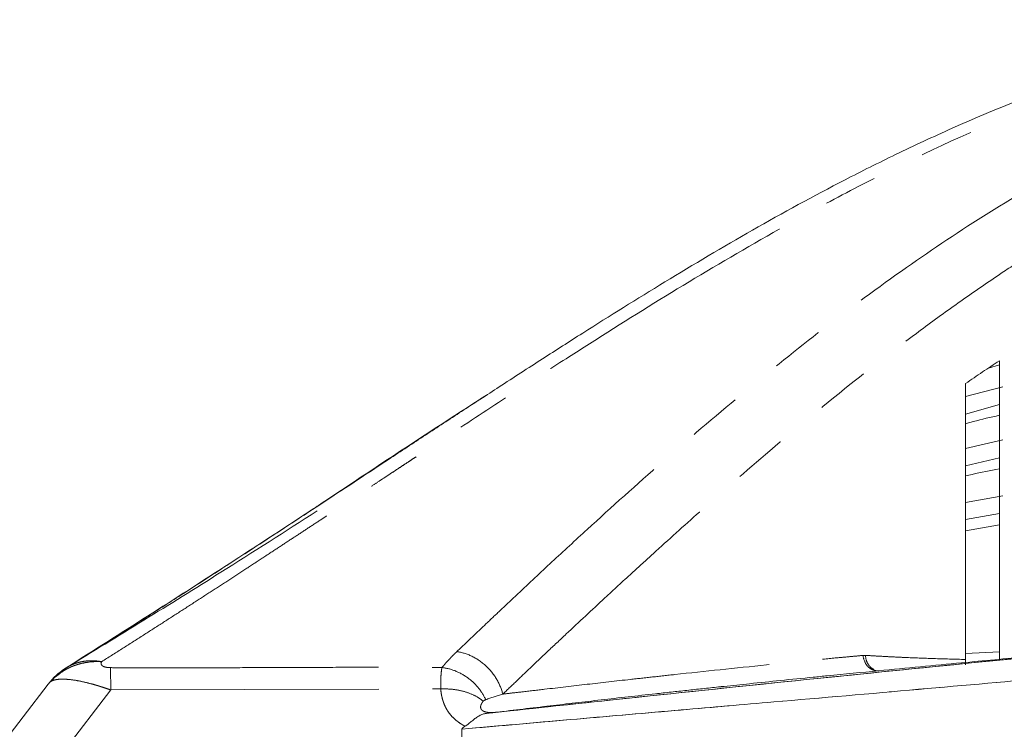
# Model space of a CAD drawing. Header units: millimetres. Extents: x 19 to 844, y 7 to 552.
# Tile 4 of 175: x 60 to 83, y 116 to 133. Entities that reach past the tile are written whole.
import ezdxf

# ---------------------------------------------------------------- set-up
doc = ezdxf.new("R2010")
doc.units = ezdxf.units.MM
doc.linetypes.add('PHANTOM', pattern=[12.7, 6.35, -1.27, 1.27, -1.27, 1.27, -1.27])

msp = doc.modelspace()

# ---------------------------------------------------------------- linework, layer by layer
at = {"color": 7, "linetype": 'Continuous', "lineweight": 15}
for p, q in [((83.048, 124.769), (82.791, 124.696)), ((83.128, 124.254), (82.248, 124.018)), ((82.248, 123.603), (83.048, 123.829)), ((83.128, 122.993), (82.248, 122.794)), ((82.248, 122.38), (83.048, 122.569)), ((67.284, 121.679), (66.888, 121.419)), ((67.195, 121.62), (66.994, 121.488)), ((83.128, 121.67), (82.248, 121.511)), ((82.248, 121.11), (83.048, 121.247)), ((83.048, 120.98), (82.248, 120.841)), ((61.263, 117.793), (61.061, 117.667)), ((83.048, 117.978), (82.248, 117.933)), ((60.737, 117.411), (60.943, 117.593)), ((60.942, 117.593), (60.942, 117.593)), ((60.572, 117.265), (60.643, 117.328)), ((60.853, 117.518), (60.63, 117.337)), ((60.832, 117.516), (60.802, 117.494)), ((60.52, 117.209), (58.68, 114.811)), ((60.521, 117.21), (60.52, 117.209)), ((70.326, 114.811), (70.32, 116.144))]:
    msp.add_line(p, q, dxfattribs=at)
at = {"color": 8, "linetype": 'PHANTOM', "lineweight": 0}
for p, q in [((60.942, 117.593), (60.943, 117.593)), ((60.267, 114.811), (62.001, 117.071)), ((62.001, 117.071), (69.816, 117.096))]:
    msp.add_line(p, q, dxfattribs=at)
at = {"color": 7, "linetype": 'Continuous', "lineweight": 15}
msp.add_arc((61.79, 116.236), 1.6, 121.9884, 142.4735, dxfattribs=at)
for points, knots in [([(60.943, 117.593), (61.08, 117.679), (61.341, 117.842), (61.95, 118.225), (62.722, 118.715), (63.623, 119.292), (64.297, 119.726), (64.801, 120.053), (65.363, 120.419), (66.112, 120.907), (67.006, 121.494), (67.825, 122.033), (68.49, 122.471), (69.019, 122.819), (69.594, 123.198), (70.318, 123.673), (71.242, 124.277), (72.196, 124.895), (73.496, 125.727), (75.133, 126.75), (77.196, 127.974), (79.029, 128.977), (80.62, 129.774), (82.521, 130.658), (84.414, 131.415), (86.241, 132.021), (87.604, 132.434), (89.013, 132.801), (90.446, 133.114), (91.487, 133.316), (92.503, 133.49), (93.54, 133.644), (94.617, 133.783), (95.761, 133.906), (96.935, 134.008), (98.121, 134.088), (99.096, 134.137), (99.873, 134.166), (100.442, 134.184), (101.005, 134.196), (101.554, 134.205), (102.101, 134.211), (102.464, 134.211), (102.648, 134.211)], [0, 0, 0, 0, 0.013363, 0.025483, 0.059403, 0.088116, 0.112332, 0.124151, 0.136111, 0.165436, 0.194236, 0.219705, 0.241304, 0.254814, 0.267806, 0.293323, 0.319711, 0.349745, 0.377, 0.431706, 0.48815, 0.545089, 0.57512, 0.607712, 0.683944, 0.705918, 0.726946, 0.770633, 0.792052, 0.811439, 0.830502, 0.848906, 0.867878, 0.887617, 0.908295, 0.927592, 0.946779, 0.955965, 0.965137, 0.97406, 0.982825, 0.991263, 1, 1, 1, 1]), ([(82.248, 124.331), (82.381, 124.422), (82.645, 124.602), (82.915, 124.781), (83.048, 124.869)], [0, 0, 0, 0, 0.503008, 1, 1, 1, 1]), ([(83.048, 124.869), (83.048, 123.686), (83.048, 121.323), (83.048, 118.96), (83.048, 117.781)], [0, 0, 0, 0, 0.500872, 1, 1, 1, 1]), ([(82.248, 117.794), (82.248, 118.882), (82.248, 121.061), (82.248, 123.239), (82.248, 124.33)], [0, 0, 0, 0, 0.499349, 1, 1, 1, 1]), ([(70.889, 124.045), (70.801, 123.989), (69.457, 123.13), (68.129, 122.246), (66.888, 121.419)], [0, 0, 0, 0, 0.0656264, 1, 1, 1, 1]), ([(70.883, 124.041), (70.797, 123.986), (69.454, 123.129), (68.129, 122.246), (66.888, 121.419)], [0, 0, 0, 0, 0.064081, 1, 1, 1, 1]), ([(70.881, 124.039), (70.795, 123.985), (69.454, 123.128), (68.129, 122.245), (66.888, 121.419)], [0, 0, 0, 0, 0.063599, 1, 1, 1, 1]), ([(70.879, 124.038), (70.794, 123.984), (69.453, 123.128), (68.129, 122.245), (66.888, 121.419)], [0, 0, 0, 0, 0.063134, 1, 1, 1, 1]), ([(83.048, 123.577), (82.841, 123.531), (82.572, 123.471), (82.308, 123.395), (82.248, 123.378)], [0, 0, 0, 0, 0.774227, 1, 1, 1, 1]), ([(68.56, 122.52), (67.31, 121.696), (64.785, 120.032), (62.231, 118.411), (60.942, 117.593)], [0, 0, 0, 0, 0.495029, 1, 1, 1, 1]), ([(83.048, 122.305), (82.832, 122.265), (82.564, 122.216), (82.3, 122.153), (82.248, 122.141)], [0, 0, 0, 0, 0.806487, 1, 1, 1, 1]), ([(66.891, 121.312), (66.131, 120.825), (64.164, 119.567), (62.174, 118.346), (60.953, 117.598)], [0, 0, 0, 0, 0.386535, 1, 1, 1, 1]), ([(66.648, 121.263), (66.648, 121.263), (66.649, 121.264), (66.652, 121.266), (66.658, 121.27), (66.669, 121.276), (66.687, 121.288), (66.716, 121.307), (66.752, 121.331), (66.793, 121.358), (66.839, 121.388), (66.872, 121.41), (66.888, 121.421)], [0, 0, 0, 0, 0.055775, 0.111597, 0.168216, 0.226355, 0.342753, 0.462686, 0.588539, 0.718649, 0.858425, 1, 1, 1, 1]), ([(66.888, 121.421), (66.877, 121.413), (66.856, 121.399), (66.824, 121.378), (66.788, 121.355), (66.751, 121.331), (66.715, 121.307), (66.686, 121.288), (66.664, 121.274), (66.651, 121.265), (66.649, 121.264), (66.648, 121.263)], [0, 0, 0, 0, 0.094975, 0.188104, 0.28066, 0.412091, 0.54098, 0.662943, 0.779747, 0.890754, 1, 1, 1, 1]), ([(66.648, 121.263), (66.648, 121.263), (66.649, 121.264), (66.652, 121.266), (66.658, 121.27), (66.669, 121.276), (66.687, 121.288), (66.716, 121.308), (66.752, 121.331), (66.793, 121.358), (66.839, 121.389), (66.872, 121.41), (66.888, 121.421)], [0, 0, 0, 0, 0.055773, 0.111593, 0.168212, 0.226352, 0.34275, 0.462684, 0.588538, 0.718648, 0.858424, 1, 1, 1, 1]), ([(66.888, 121.421), (66.877, 121.413), (66.856, 121.399), (66.824, 121.378), (66.788, 121.355), (66.751, 121.331), (66.715, 121.307), (66.686, 121.288), (66.664, 121.274), (66.651, 121.265), (66.649, 121.264), (66.648, 121.263)], [0, 0, 0, 0, 0.094975, 0.188104, 0.280661, 0.412092, 0.540979, 0.662943, 0.779747, 0.890755, 1, 1, 1, 1]), ([(66.648, 121.263), (66.648, 121.263), (66.649, 121.264), (66.652, 121.266), (66.658, 121.27), (66.669, 121.276), (66.687, 121.288), (66.716, 121.308), (66.752, 121.331), (66.793, 121.358), (66.839, 121.389), (66.872, 121.41), (66.888, 121.421)], [0, 0, 0, 0, 0.055772, 0.11159, 0.168209, 0.226348, 0.342746, 0.462681, 0.588536, 0.718647, 0.858423, 1, 1, 1, 1]), ([(66.888, 121.421), (66.877, 121.413), (66.856, 121.399), (66.824, 121.378), (66.788, 121.355), (66.751, 121.331), (66.715, 121.307), (66.686, 121.288), (66.664, 121.274), (66.651, 121.265), (66.649, 121.264), (66.648, 121.263)], [0, 0, 0, 0, 0.094975, 0.188104, 0.280661, 0.412092, 0.540979, 0.662944, 0.779747, 0.890755, 1, 1, 1, 1]), ([(66.648, 121.262), (66.648, 121.262), (66.649, 121.262), (66.652, 121.265), (66.658, 121.268), (66.669, 121.275), (66.687, 121.287), (66.716, 121.306), (66.752, 121.33), (66.793, 121.357), (66.839, 121.387), (66.872, 121.409), (66.888, 121.42)], [0, 0, 0, 0, 0.055799, 0.111636, 0.168263, 0.226401, 0.342794, 0.462718, 0.588559, 0.718665, 0.858441, 1, 1, 1, 1]), ([(66.888, 121.42), (66.877, 121.412), (66.856, 121.398), (66.824, 121.377), (66.788, 121.354), (66.751, 121.33), (66.715, 121.306), (66.686, 121.287), (66.664, 121.273), (66.651, 121.264), (66.649, 121.263), (66.648, 121.262)], [0, 0, 0, 0, 0.094974, 0.188102, 0.280655, 0.412085, 0.540978, 0.662939, 0.779745, 0.890745, 1, 1, 1, 1]), ([(66.648, 121.262), (66.648, 121.262), (66.649, 121.263), (66.652, 121.265), (66.658, 121.269), (66.669, 121.275), (66.687, 121.287), (66.716, 121.307), (66.752, 121.33), (66.793, 121.357), (66.839, 121.388), (66.872, 121.409), (66.888, 121.42)], [0, 0, 0, 0, 0.055798, 0.111633, 0.16826, 0.226398, 0.342791, 0.462716, 0.588557, 0.718664, 0.85844, 1, 1, 1, 1]), ([(66.888, 121.42), (66.877, 121.412), (66.856, 121.398), (66.824, 121.377), (66.788, 121.354), (66.751, 121.33), (66.715, 121.306), (66.686, 121.287), (66.664, 121.273), (66.651, 121.264), (66.649, 121.263), (66.648, 121.262)], [0, 0, 0, 0, 0.094974, 0.188102, 0.280656, 0.412086, 0.540978, 0.662939, 0.779746, 0.890746, 1, 1, 1, 1]), ([(66.648, 121.262), (66.648, 121.262), (66.649, 121.263), (66.652, 121.265), (66.658, 121.269), (66.669, 121.276), (66.687, 121.287), (66.716, 121.307), (66.752, 121.33), (66.793, 121.357), (66.839, 121.388), (66.872, 121.409), (66.888, 121.42)], [0, 0, 0, 0, 0.055796, 0.11163, 0.168256, 0.226394, 0.342788, 0.462714, 0.588556, 0.718663, 0.858439, 1, 1, 1, 1]), ([(66.888, 121.42), (66.877, 121.413), (66.856, 121.398), (66.824, 121.377), (66.788, 121.354), (66.751, 121.33), (66.715, 121.306), (66.686, 121.287), (66.664, 121.273), (66.651, 121.264), (66.649, 121.263), (66.648, 121.262)], [0, 0, 0, 0, 0.094974, 0.188102, 0.280656, 0.412086, 0.540978, 0.66294, 0.779746, 0.890747, 1, 1, 1, 1]), ([(66.648, 121.262), (66.648, 121.262), (66.649, 121.263), (66.652, 121.265), (66.658, 121.269), (66.669, 121.276), (66.687, 121.287), (66.716, 121.307), (66.752, 121.33), (66.793, 121.357), (66.839, 121.388), (66.872, 121.409), (66.888, 121.42)], [0, 0, 0, 0, 0.055794, 0.111627, 0.168253, 0.226391, 0.342785, 0.462711, 0.588554, 0.718662, 0.858438, 1, 1, 1, 1]), ([(66.888, 121.42), (66.877, 121.413), (66.856, 121.398), (66.824, 121.377), (66.788, 121.354), (66.751, 121.33), (66.715, 121.306), (66.686, 121.287), (66.664, 121.273), (66.651, 121.264), (66.649, 121.263), (66.648, 121.262)], [0, 0, 0, 0, 0.094974, 0.188102, 0.280657, 0.412087, 0.540979, 0.66294, 0.779746, 0.890747, 1, 1, 1, 1]), ([(66.648, 121.262), (66.648, 121.263), (66.649, 121.263), (66.652, 121.265), (66.658, 121.269), (66.669, 121.276), (66.687, 121.288), (66.716, 121.307), (66.752, 121.33), (66.793, 121.358), (66.839, 121.388), (66.872, 121.409), (66.888, 121.42)], [0, 0, 0, 0, 0.055792, 0.111624, 0.168249, 0.226387, 0.342782, 0.462709, 0.588553, 0.71866, 0.858436, 1, 1, 1, 1]), ([(66.888, 121.42), (66.877, 121.413), (66.856, 121.398), (66.824, 121.377), (66.788, 121.354), (66.751, 121.33), (66.715, 121.306), (66.686, 121.287), (66.664, 121.273), (66.651, 121.264), (66.649, 121.263), (66.648, 121.262)], [0, 0, 0, 0, 0.094974, 0.188103, 0.280657, 0.412088, 0.540979, 0.662941, 0.779746, 0.890748, 1, 1, 1, 1]), ([(66.648, 121.262), (66.648, 121.263), (66.649, 121.263), (66.652, 121.265), (66.658, 121.269), (66.669, 121.276), (66.687, 121.288), (66.716, 121.307), (66.752, 121.33), (66.793, 121.358), (66.839, 121.388), (66.872, 121.409), (66.888, 121.42)], [0, 0, 0, 0, 0.05579, 0.111621, 0.168245, 0.226384, 0.342779, 0.462706, 0.588551, 0.718659, 0.858435, 1, 1, 1, 1]), ([(66.888, 121.42), (66.877, 121.413), (66.856, 121.398), (66.824, 121.377), (66.788, 121.354), (66.751, 121.33), (66.715, 121.306), (66.686, 121.287), (66.664, 121.273), (66.651, 121.264), (66.649, 121.263), (66.648, 121.262)], [0, 0, 0, 0, 0.094974, 0.188103, 0.280658, 0.412088, 0.540979, 0.662941, 0.779746, 0.890749, 1, 1, 1, 1]), ([(66.648, 121.263), (66.648, 121.263), (66.649, 121.263), (66.652, 121.265), (66.658, 121.269), (66.669, 121.276), (66.687, 121.288), (66.716, 121.307), (66.752, 121.33), (66.793, 121.358), (66.839, 121.388), (66.872, 121.409), (66.888, 121.42)], [0, 0, 0, 0, 0.055788, 0.111618, 0.168242, 0.22638, 0.342775, 0.462704, 0.58855, 0.718658, 0.858434, 1, 1, 1, 1]), ([(66.888, 121.42), (66.877, 121.413), (66.856, 121.399), (66.824, 121.378), (66.788, 121.354), (66.751, 121.33), (66.715, 121.306), (66.686, 121.287), (66.664, 121.273), (66.651, 121.264), (66.649, 121.263), (66.648, 121.263)], [0, 0, 0, 0, 0.094974, 0.188103, 0.280658, 0.412089, 0.540979, 0.662941, 0.779746, 0.890749, 1, 1, 1, 1]), ([(66.648, 121.263), (66.648, 121.263), (66.649, 121.263), (66.652, 121.265), (66.658, 121.269), (66.669, 121.276), (66.687, 121.288), (66.716, 121.307), (66.752, 121.33), (66.793, 121.358), (66.839, 121.388), (66.872, 121.409), (66.888, 121.42)], [0, 0, 0, 0, 0.055787, 0.111615, 0.168238, 0.226377, 0.342772, 0.462701, 0.588548, 0.718657, 0.858433, 1, 1, 1, 1]), ([(66.888, 121.42), (66.877, 121.413), (66.856, 121.399), (66.824, 121.378), (66.788, 121.355), (66.751, 121.33), (66.715, 121.307), (66.686, 121.287), (66.664, 121.273), (66.651, 121.264), (66.649, 121.263), (66.648, 121.263)], [0, 0, 0, 0, 0.094974, 0.188103, 0.280659, 0.412089, 0.540979, 0.662942, 0.779746, 0.89075, 1, 1, 1, 1]), ([(66.648, 121.263), (66.648, 121.263), (66.649, 121.263), (66.652, 121.265), (66.658, 121.269), (66.669, 121.276), (66.687, 121.288), (66.716, 121.307), (66.752, 121.33), (66.793, 121.358), (66.839, 121.388), (66.872, 121.409), (66.888, 121.42)], [0, 0, 0, 0, 0.055785, 0.111612, 0.168235, 0.226373, 0.342769, 0.462699, 0.588547, 0.718656, 0.858432, 1, 1, 1, 1]), ([(66.888, 121.42), (66.877, 121.413), (66.856, 121.399), (66.824, 121.378), (66.788, 121.355), (66.751, 121.33), (66.715, 121.307), (66.686, 121.287), (66.664, 121.273), (66.651, 121.264), (66.649, 121.263), (66.648, 121.263)], [0, 0, 0, 0, 0.094974, 0.188103, 0.280659, 0.41209, 0.540979, 0.662942, 0.779747, 0.890751, 1, 1, 1, 1]), ([(66.648, 121.263), (66.648, 121.263), (66.649, 121.263), (66.652, 121.266), (66.658, 121.269), (66.669, 121.276), (66.687, 121.288), (66.716, 121.307), (66.752, 121.331), (66.793, 121.358), (66.839, 121.388), (66.872, 121.41), (66.888, 121.42)], [0, 0, 0, 0, 0.055783, 0.111609, 0.168231, 0.22637, 0.342766, 0.462696, 0.588545, 0.718654, 0.85843, 1, 1, 1, 1]), ([(66.888, 121.42), (66.877, 121.413), (66.856, 121.399), (66.824, 121.378), (66.788, 121.355), (66.751, 121.33), (66.715, 121.307), (66.686, 121.287), (66.664, 121.273), (66.651, 121.264), (66.649, 121.263), (66.648, 121.263)], [0, 0, 0, 0, 0.094974, 0.188103, 0.280659, 0.41209, 0.54098, 0.662942, 0.779747, 0.890751, 1, 1, 1, 1]), ([(66.648, 121.263), (66.648, 121.263), (66.649, 121.263), (66.652, 121.266), (66.658, 121.269), (66.669, 121.276), (66.687, 121.288), (66.716, 121.307), (66.752, 121.331), (66.793, 121.358), (66.839, 121.388), (66.872, 121.41), (66.888, 121.42)], [0, 0, 0, 0, 0.055781, 0.111606, 0.168227, 0.226366, 0.342763, 0.462694, 0.588544, 0.718653, 0.858429, 1, 1, 1, 1]), ([(66.888, 121.42), (66.877, 121.413), (66.856, 121.399), (66.824, 121.378), (66.788, 121.355), (66.751, 121.33), (66.715, 121.307), (66.686, 121.287), (66.664, 121.273), (66.651, 121.264), (66.649, 121.263), (66.648, 121.263)], [0, 0, 0, 0, 0.094975, 0.188104, 0.28066, 0.41209, 0.54098, 0.662943, 0.779747, 0.890752, 1, 1, 1, 1]), ([(66.648, 121.263), (66.648, 121.263), (66.649, 121.263), (66.652, 121.266), (66.658, 121.269), (66.669, 121.276), (66.687, 121.288), (66.716, 121.307), (66.752, 121.331), (66.793, 121.358), (66.839, 121.388), (66.872, 121.41), (66.888, 121.42)], [0, 0, 0, 0, 0.055779, 0.111603, 0.168224, 0.226363, 0.342759, 0.462691, 0.588542, 0.718652, 0.858428, 1, 1, 1, 1]), ([(66.888, 121.42), (66.877, 121.413), (66.856, 121.399), (66.824, 121.378), (66.788, 121.355), (66.751, 121.33), (66.715, 121.307), (66.686, 121.287), (66.664, 121.273), (66.651, 121.265), (66.649, 121.263), (66.648, 121.263)], [0, 0, 0, 0, 0.094975, 0.188104, 0.28066, 0.412091, 0.54098, 0.662943, 0.779747, 0.890753, 1, 1, 1, 1]), ([(66.648, 121.263), (66.648, 121.263), (66.649, 121.263), (66.652, 121.266), (66.658, 121.269), (66.669, 121.276), (66.687, 121.288), (66.716, 121.307), (66.752, 121.331), (66.793, 121.358), (66.839, 121.388), (66.872, 121.41), (66.888, 121.42)], [0, 0, 0, 0, 0.055777, 0.1116, 0.16822, 0.226359, 0.342756, 0.462689, 0.588541, 0.71865, 0.858427, 1, 1, 1, 1]), ([(66.888, 121.42), (66.877, 121.413), (66.856, 121.399), (66.824, 121.378), (66.788, 121.355), (66.751, 121.331), (66.715, 121.307), (66.686, 121.287), (66.664, 121.274), (66.651, 121.265), (66.649, 121.264), (66.648, 121.263)], [0, 0, 0, 0, 0.094975, 0.188104, 0.28066, 0.412091, 0.54098, 0.662943, 0.779747, 0.890753, 1, 1, 1, 1]), ([(66.648, 121.261), (66.648, 121.262), (66.649, 121.262), (66.652, 121.264), (66.658, 121.268), (66.669, 121.275), (66.687, 121.287), (66.716, 121.306), (66.752, 121.329), (66.793, 121.357), (66.839, 121.387), (66.872, 121.408), (66.888, 121.419)], [0, 0, 0, 0, 0.055814, 0.11166, 0.168292, 0.226429, 0.342819, 0.462738, 0.588571, 0.718675, 0.858451, 1, 1, 1, 1]), ([(66.888, 121.419), (66.877, 121.412), (66.856, 121.397), (66.824, 121.376), (66.788, 121.353), (66.751, 121.329), (66.715, 121.305), (66.686, 121.286), (66.664, 121.272), (66.651, 121.263), (66.649, 121.262), (66.648, 121.261)], [0, 0, 0, 0, 0.094972, 0.188098, 0.280649, 0.412078, 0.540974, 0.662935, 0.779744, 0.89074, 1, 1, 1, 1]), ([(66.648, 121.261), (66.648, 121.262), (66.649, 121.262), (66.652, 121.264), (66.658, 121.268), (66.669, 121.275), (66.687, 121.287), (66.716, 121.306), (66.752, 121.329), (66.793, 121.357), (66.839, 121.387), (66.872, 121.408), (66.888, 121.419)], [0, 0, 0, 0, 0.055812, 0.111657, 0.168287, 0.226425, 0.342816, 0.462735, 0.588569, 0.718674, 0.858449, 1, 1, 1, 1]), ([(66.888, 121.419), (66.877, 121.412), (66.856, 121.398), (66.824, 121.377), (66.788, 121.353), (66.751, 121.329), (66.715, 121.305), (66.686, 121.286), (66.664, 121.272), (66.651, 121.263), (66.649, 121.262), (66.648, 121.261)], [0, 0, 0, 0, 0.094972, 0.188099, 0.28065, 0.412079, 0.540974, 0.662935, 0.779744, 0.890741, 1, 1, 1, 1]), ([(66.648, 121.262), (66.648, 121.262), (66.649, 121.262), (66.652, 121.264), (66.658, 121.268), (66.669, 121.275), (66.687, 121.287), (66.716, 121.306), (66.752, 121.329), (66.793, 121.357), (66.839, 121.387), (66.872, 121.408), (66.888, 121.419)], [0, 0, 0, 0, 0.05581, 0.111654, 0.168284, 0.226422, 0.342813, 0.462733, 0.588568, 0.718673, 0.858448, 1, 1, 1, 1]), ([(66.888, 121.419), (66.877, 121.412), (66.856, 121.398), (66.824, 121.377), (66.788, 121.354), (66.751, 121.329), (66.715, 121.305), (66.686, 121.286), (66.664, 121.272), (66.651, 121.263), (66.649, 121.262), (66.648, 121.262)], [0, 0, 0, 0, 0.094973, 0.188099, 0.28065, 0.41208, 0.540975, 0.662936, 0.779744, 0.890741, 1, 1, 1, 1]), ([(66.648, 121.262), (66.648, 121.262), (66.649, 121.262), (66.652, 121.264), (66.658, 121.268), (66.669, 121.275), (66.687, 121.287), (66.716, 121.306), (66.752, 121.329), (66.793, 121.357), (66.839, 121.387), (66.872, 121.408), (66.888, 121.419)], [0, 0, 0, 0, 0.055808, 0.111651, 0.168281, 0.226418, 0.34281, 0.46273, 0.588566, 0.718671, 0.858447, 1, 1, 1, 1]), ([(66.888, 121.419), (66.877, 121.412), (66.856, 121.398), (66.824, 121.377), (66.788, 121.354), (66.751, 121.329), (66.715, 121.306), (66.686, 121.286), (66.664, 121.272), (66.651, 121.263), (66.649, 121.262), (66.648, 121.262)], [0, 0, 0, 0, 0.094973, 0.1881, 0.280651, 0.412081, 0.540975, 0.662936, 0.779744, 0.890742, 1, 1, 1, 1]), ([(66.648, 121.262), (66.649, 121.262), (66.649, 121.262), (66.652, 121.264), (66.658, 121.268), (66.669, 121.275), (66.687, 121.287), (66.716, 121.306), (66.752, 121.33), (66.793, 121.357), (66.839, 121.387), (66.872, 121.409), (66.888, 121.419)], [0, 0, 0, 0, 0.055854, 0.111724, 0.168362, 0.22649, 0.342861, 0.462779, 0.588592, 0.718704, 0.858474, 1, 1, 1, 1]), ([(66.888, 121.419), (66.877, 121.412), (66.856, 121.398), (66.824, 121.377), (66.788, 121.354), (66.751, 121.329), (66.715, 121.306), (66.686, 121.286), (66.664, 121.272), (66.651, 121.263), (66.649, 121.262), (66.648, 121.262)], [0, 0, 0, 0, 0.094988, 0.188138, 0.280723, 0.412173, 0.541056, 0.662993, 0.779762, 0.89071, 1, 1, 1, 1]), ([(66.648, 121.262), (66.648, 121.262), (66.649, 121.262), (66.652, 121.265), (66.658, 121.268), (66.669, 121.275), (66.687, 121.287), (66.716, 121.306), (66.752, 121.33), (66.793, 121.357), (66.839, 121.387), (66.872, 121.409), (66.888, 121.419)], [0, 0, 0, 0, 0.055805, 0.111645, 0.168274, 0.226412, 0.342803, 0.462725, 0.588563, 0.718669, 0.858445, 1, 1, 1, 1]), ([(66.888, 121.419), (66.877, 121.412), (66.856, 121.398), (66.824, 121.377), (66.788, 121.354), (66.751, 121.329), (66.715, 121.306), (66.686, 121.286), (66.664, 121.272), (66.651, 121.263), (66.649, 121.262), (66.648, 121.262)], [0, 0, 0, 0, 0.094973, 0.188101, 0.280653, 0.412083, 0.540976, 0.662937, 0.779745, 0.890743, 1, 1, 1, 1]), ([(66.648, 121.262), (66.648, 121.262), (66.649, 121.262), (66.652, 121.265), (66.658, 121.268), (66.669, 121.275), (66.687, 121.287), (66.716, 121.306), (66.752, 121.33), (66.793, 121.357), (66.839, 121.387), (66.872, 121.409), (66.888, 121.419)], [0, 0, 0, 0, 0.055803, 0.111642, 0.16827, 0.226408, 0.3428, 0.462723, 0.588562, 0.718668, 0.858444, 1, 1, 1, 1]), ([(66.888, 121.419), (66.877, 121.412), (66.856, 121.398), (66.824, 121.377), (66.788, 121.354), (66.751, 121.329), (66.715, 121.306), (66.686, 121.286), (66.664, 121.272), (66.651, 121.264), (66.649, 121.262), (66.648, 121.262)], [0, 0, 0, 0, 0.094973, 0.188101, 0.280654, 0.412083, 0.540977, 0.662938, 0.779745, 0.890744, 1, 1, 1, 1]), ([(66.648, 121.262), (66.648, 121.262), (66.649, 121.262), (66.652, 121.265), (66.658, 121.268), (66.669, 121.275), (66.687, 121.287), (66.716, 121.306), (66.752, 121.33), (66.793, 121.357), (66.839, 121.387), (66.872, 121.409), (66.888, 121.419)], [0, 0, 0, 0, 0.055801, 0.111639, 0.168267, 0.226405, 0.342797, 0.462721, 0.58856, 0.718667, 0.858442, 1, 1, 1, 1]), ([(66.888, 121.419), (66.877, 121.412), (66.856, 121.398), (66.824, 121.377), (66.788, 121.354), (66.751, 121.33), (66.715, 121.306), (66.686, 121.286), (66.664, 121.272), (66.651, 121.264), (66.649, 121.263), (66.648, 121.262)], [0, 0, 0, 0, 0.094973, 0.188101, 0.280654, 0.412084, 0.540977, 0.662938, 0.779745, 0.890745, 1, 1, 1, 1]), ([(66.648, 121.261), (66.648, 121.261), (66.649, 121.262), (66.652, 121.264), (66.658, 121.268), (66.669, 121.275), (66.687, 121.286), (66.716, 121.306), (66.752, 121.329), (66.793, 121.356), (66.839, 121.387), (66.872, 121.408), (66.888, 121.419)], [0, 0, 0, 0, 0.055816, 0.111664, 0.168296, 0.226433, 0.342822, 0.46274, 0.588573, 0.718677, 0.858452, 1, 1, 1, 1]), ([(66.888, 121.419), (66.877, 121.412), (66.856, 121.397), (66.824, 121.376), (66.788, 121.353), (66.751, 121.329), (66.715, 121.305), (66.686, 121.286), (66.664, 121.272), (66.651, 121.263), (66.649, 121.262), (66.648, 121.261)], [0, 0, 0, 0, 0.094972, 0.188098, 0.280648, 0.412077, 0.540973, 0.662934, 0.779743, 0.890739, 1, 1, 1, 1]), ([(98.088, 119.18), (97.325, 119.113), (95.854, 118.984), (93.734, 118.793), (91.781, 118.614), (89.998, 118.449), (88.384, 118.296), (86.938, 118.158), (85.661, 118.034), (83.968, 117.869), (81.334, 117.608), (77.77, 117.245), (74.142, 116.866), (71.88, 116.622), (70.918, 116.519)], [0, 0, 0, 0, 0.084204, 0.162207, 0.234009, 0.29961, 0.359011, 0.412212, 0.459211, 0.500011, 0.599156, 0.750014, 0.893717, 1, 1, 1, 1]), ([(70.315, 116.143), (71.227, 116.223), (72.96, 116.376), (75.423, 116.59), (78.118, 116.822), (81.082, 117.08), (84.399, 117.374), (87.691, 117.665), (90.862, 117.94), (94.34, 118.235), (96.699, 118.43), (98.088, 118.545)], [0, 0, 0, 0, 0.098564, 0.187209, 0.266059, 0.389658, 0.50745, 0.624354, 0.74528, 0.849987, 1, 1, 1, 1]), ([(86.618, 118.127), (86.619, 118.127), (86.623, 118.128), (86.576, 118.123), (86.475, 118.114), (86.325, 118.1), (86.137, 118.083), (85.915, 118.063), (85.705, 118.044), (85.432, 118.019), (84.738, 117.955), (83.599, 117.85), (82.035, 117.703), (80.45, 117.552), (79.38, 117.447), (78.973, 117.406)], [0, 0, 0, 0, 0.046356, 0.11275, 0.178812, 0.245939, 0.312333, 0.372894, 0.401163, 0.429141, 0.501428, 0.602942, 0.735632, 0.899585, 1, 1, 1, 1]), ([(84.248, 117.896), (84.199, 117.891), (82.63, 117.74), (79.633, 117.436), (75.238, 116.983), (72.364, 116.674), (70.918, 116.519)], [0, 0, 0, 0, 0.011154, 0.352876, 0.674365, 1, 1, 1, 1]), ([(84.248, 117.896), (84.199, 117.891), (82.63, 117.74), (79.633, 117.436), (75.238, 116.983), (72.364, 116.674), (70.918, 116.519)], [0, 0, 0, 0, 0.011154, 0.352876, 0.674365, 1, 1, 1, 1]), ([(82.248, 117.794), (82.248, 117.77), (82.248, 117.723), (82.248, 117.686), (82.248, 117.668)], [0, 0, 0, 0, 0.527313, 1, 1, 1, 1]), ([(60.52, 117.209), (60.536, 117.229), (60.567, 117.269), (60.618, 117.326), (60.67, 117.379), (60.74, 117.445), (60.812, 117.504), (60.887, 117.557), (60.924, 117.581), (60.943, 117.593)], [0, 0, 0, 0, 0.132512, 0.265024, 0.393518, 0.519349, 0.763621, 0.878736, 1, 1, 1, 1]), ([(60.572, 117.265), (60.585, 117.279), (60.617, 117.314), (60.678, 117.372), (60.762, 117.443), (60.831, 117.489), (60.869, 117.515)], [0, 0, 0, 0, 0.149635, 0.366172, 0.649644, 1, 1, 1, 1]), ([(78.973, 117.407), (78.862, 117.396), (78.487, 117.359), (77.874, 117.297), (77.169, 117.224), (76.728, 117.178), (76.527, 117.156)], [0, 0, 0, 0, 0.131997, 0.445635, 0.747179, 1, 1, 1, 1]), ([(70.918, 116.519), (70.909, 116.518), (70.887, 116.515), (70.851, 116.508), (70.799, 116.493), (70.744, 116.468), (70.677, 116.429), (70.613, 116.382), (70.552, 116.331), (70.504, 116.291), (70.468, 116.262), (70.433, 116.235), (70.406, 116.22), (70.394, 116.212)], [0, 0, 0, 0, 0.04916, 0.115984, 0.201175, 0.355909, 0.456243, 0.615565, 0.752901, 0.823598, 0.884152, 0.945235, 1, 1, 1, 1]), ([(70.918, 116.519), (70.935, 116.521), (70.97, 116.525), (71.022, 116.531), (71.078, 116.537), (71.116, 116.542), (71.136, 116.544)], [0, 0, 0, 0, 0.213121, 0.4482162, 0.7094115, 1, 1, 1, 1]), ([(70.394, 116.212), (70.386, 116.208), (70.37, 116.199), (70.353, 116.185), (70.341, 116.173), (70.331, 116.164), (70.323, 116.155), (70.321, 116.147), (70.32, 116.144)], [0, 0, 0, 0, 0.259148, 0.501047, 0.642153, 0.752828, 0.893665, 1, 1, 1, 1])]:
    msp.add_open_spline(points, degree=3, knots=knots, dxfattribs=at)
at = {"color": 8, "linetype": 'PHANTOM', "lineweight": 0}
for points, knots in [([(61.785, 117.741), (61.944, 117.841), (62.255, 118.038), (62.716, 118.332), (63.164, 118.619), (63.598, 118.898), (64.018, 119.17), (64.424, 119.433), (64.816, 119.688), (65.194, 119.934), (65.557, 120.172), (65.906, 120.4), (66.24, 120.62), (66.559, 120.829), (66.863, 121.029), (67.152, 121.22), (67.425, 121.4), (67.683, 121.57), (67.926, 121.731), (68.152, 121.88), (68.363, 122.02), (68.558, 122.148), (68.737, 122.267), (68.9, 122.374), (69.046, 122.471), (69.176, 122.557), (69.29, 122.632), (69.387, 122.696), (69.468, 122.749), (69.532, 122.791), (69.768, 122.947), (70.465, 123.408), (71.527, 124.105), (72.728, 124.883), (74.158, 125.795), (75.965, 126.913), (77.987, 128.084), (80.364, 129.355), (82.861, 130.537), (85.856, 131.683), (88.25, 132.404), (90.273, 132.895), (91.81, 133.209), (93.451, 133.484), (95.165, 133.709), (96.995, 133.886), (98.519, 133.988), (99.77, 134.046), (100.616, 134.073), (101.341, 134.089), (101.876, 134.096), (102.299, 134.099), (102.544, 134.099), (102.648, 134.099)], [0, 0, 0, 0, 0.015812, 0.031112, 0.045898, 0.060172, 0.073933, 0.087181, 0.099916, 0.112139, 0.12385, 0.135048, 0.145733, 0.155906, 0.165567, 0.174715, 0.18335, 0.191474, 0.199084, 0.206182, 0.212767, 0.21884, 0.2244, 0.229447, 0.233982, 0.238004, 0.241513, 0.244509, 0.246993, 0.248964, 0.250422, 0.268802, 0.313074, 0.346792, 0.375746, 0.438432, 0.501144, 0.541819, 0.626615, 0.68929, 0.751856, 0.783116, 0.814314, 0.842957, 0.87651, 0.907685, 0.938549, 0.953206, 0.969323, 0.979673, 0.988234, 0.995009, 1, 1, 1, 1]), ([(70.2, 117.979), (70.29, 118.066), (70.473, 118.241), (70.754, 118.508), (71.043, 118.783), (71.342, 119.064), (71.809, 119.504), (72.453, 120.107), (73.579, 121.146), (75.051, 122.47), (76.87, 124.028), (78.75, 125.545), (80.656, 126.964), (82.656, 128.31), (84.412, 129.355), (85.939, 130.163), (87.18, 130.758), (88.48, 131.318), (89.778, 131.812), (91.076, 132.246), (92.32, 132.604), (93.557, 132.908), (95.014, 133.213), (96.797, 133.503), (98.555, 133.688), (99.916, 133.78), (100.666, 133.815), (101.223, 133.833), (101.583, 133.842), (101.941, 133.848), (102.295, 133.852), (102.531, 133.852), (102.648, 133.852)], [0, 0, 0, 0, 0.013037, 0.026388, 0.040062, 0.054065, 0.068403, 0.105619, 0.143498, 0.221703, 0.299882, 0.372362, 0.446716, 0.515523, 0.585093, 0.621261, 0.658655, 0.69626, 0.732279, 0.764012, 0.796316, 0.823136, 0.849902, 0.892792, 0.933943, 0.951144, 0.968148, 0.974658, 0.981091, 0.987455, 0.993755, 1, 1, 1, 1]), ([(71.286, 116.973), (71.389, 117.071), (71.609, 117.281), (71.962, 117.616), (72.359, 117.993), (72.941, 118.541), (73.605, 119.16), (74.294, 119.795), (75.037, 120.473), (76.111, 121.44), (77.688, 122.816), (79.432, 124.259), (80.96, 125.436), (82.129, 126.283), (82.992, 126.876), (84.001, 127.539), (85.529, 128.481), (87.604, 129.593), (89.823, 130.553), (91.424, 131.124), (92.692, 131.516), (93.717, 131.795), (94.807, 132.049), (95.91, 132.269), (97.199, 132.477), (98.568, 132.641), (99.66, 132.733), (100.525, 132.786), (101.124, 132.813), (101.655, 132.829), (102.025, 132.837), (102.353, 132.841), (102.557, 132.841), (102.651, 132.841)], [0, 0, 0, 0, 0.015066, 0.032158, 0.051276, 0.07242, 0.115349, 0.144807, 0.167897, 0.217159, 0.289474, 0.373282, 0.433874, 0.469908, 0.505911, 0.528793, 0.57783, 0.66378, 0.728031, 0.770731, 0.792092, 0.824199, 0.844943, 0.867316, 0.897285, 0.926079, 0.949045, 0.959755, 0.97458, 0.982135, 0.988887, 0.99484, 1, 1, 1, 1]), ([(70.32, 116.144), (71.175, 116.219), (72.85, 116.367), (75.311, 116.58), (78.061, 116.818), (81.082, 117.081), (84.288, 117.365), (87.579, 117.656), (90.983, 117.951), (94.573, 118.256), (96.932, 118.452), (98.088, 118.547)], [0, 0, 0, 0, 0.092393, 0.181015, 0.265865, 0.389563, 0.507393, 0.612251, 0.745203, 0.875141, 1, 1, 1, 1]), ([(69.846, 117.603), (69.868, 117.629), (69.911, 117.68), (69.979, 117.756), (70.05, 117.831), (70.123, 117.906), (70.174, 117.955), (70.2, 117.979)], [0, 0, 0, 0, 0.203105, 0.404541, 0.604429, 0.80288, 1, 1, 1, 1]), ([(70.2, 117.979), (70.314, 117.962), (70.436, 117.927), (70.672, 117.813), (70.787, 117.735), (70.99, 117.547), (71.077, 117.438), (71.211, 117.208), (71.258, 117.088), (71.286, 116.973)], [0, 0, 0, 0, 0.25, 0.25, 0.5, 0.5, 0.75, 0.75, 1, 1, 1, 1]), ([(71.286, 116.973), (71.341, 116.98), (71.505, 116.999), (71.833, 117.036), (72.44, 117.107), (73.28, 117.206), (74.137, 117.302), (74.834, 117.379), (75.889, 117.495), (77.154, 117.628), (78.467, 117.761), (79.137, 117.827), (79.523, 117.862), (79.718, 117.88), (79.815, 117.889)], [0, 0, 0, 0, 0.021019, 0.062478, 0.12496, 0.249932, 0.374906, 0.437396, 0.499891, 0.74991, 0.874944, 0.937469, 0.968734, 1, 1, 1, 1]), ([(79.874, 117.89), (79.864, 117.891), (79.844, 117.892), (79.825, 117.89), (79.815, 117.889)], [0, 0, 0, 0, 0.509752, 1, 1, 1, 1]), ([(80.194, 117.526), (80.183, 117.525), (80.16, 117.524), (80.114, 117.528), (80.064, 117.541), (80.002, 117.57), (79.945, 117.613), (79.859, 117.711), (79.834, 117.814), (79.815, 117.889)], [0, 0, 0, 0, 0.058864, 0.133721, 0.262194, 0.345328, 0.502077, 0.635045, 1, 1, 1, 1]), ([(79.874, 117.89), (79.972, 117.885), (80.174, 117.873), (80.486, 117.856), (80.925, 117.836), (81.511, 117.813), (81.995, 117.801), (82.248, 117.794)], [0, 0, 0, 0, 0.127325, 0.261083, 0.401275, 0.687025, 1, 1, 1, 1]), ([(80.086, 117.555), (80.076, 117.559), (80.043, 117.573), (79.994, 117.612), (79.944, 117.671), (79.894, 117.762), (79.882, 117.84), (79.874, 117.89)], [0, 0, 0, 0, 0.083168, 0.274651, 0.466131, 0.653415, 1, 1, 1, 1]), ([(60.869, 117.515), (60.89, 117.528), (60.931, 117.553), (60.993, 117.585), (61.053, 117.614), (61.11, 117.638), (61.165, 117.658), (61.217, 117.675), (61.265, 117.689), (61.352, 117.711), (61.477, 117.734), (61.637, 117.746), (61.738, 117.742), (61.785, 117.741)], [0, 0, 0, 0, 0.079032, 0.153638, 0.223813, 0.289555, 0.350863, 0.407737, 0.460181, 0.508199, 0.690402, 0.854336, 1, 1, 1, 1]), ([(60.943, 117.593), (60.962, 117.605), (61, 117.628), (61.058, 117.657), (61.116, 117.682), (61.173, 117.704), (61.23, 117.721), (61.286, 117.735), (61.368, 117.752), (61.472, 117.764), (61.594, 117.764), (61.696, 117.756), (61.758, 117.745), (61.785, 117.741)], [0, 0, 0, 0, 0.07831, 0.15454, 0.228551, 0.300223, 0.36945, 0.436142, 0.500226, 0.659485, 0.795892, 0.90932, 1, 1, 1, 1]), ([(61.997, 117.6), (61.987, 117.6), (61.968, 117.6), (61.94, 117.602), (61.915, 117.605), (61.891, 117.609), (61.862, 117.616), (61.832, 117.626), (61.809, 117.64), (61.785, 117.66), (61.774, 117.683), (61.773, 117.712), (61.781, 117.73), (61.785, 117.741)], [0, 0, 0, 0, 0.05524, 0.1080968, 0.1589563, 0.2083385, 0.2568898, 0.3523364, 0.4524803, 0.5196713, 0.7089918, 0.8225024, 1, 1, 1, 1]), ([(61.997, 117.6), (62.126, 117.599), (62.388, 117.596), (62.928, 117.594), (63.601, 117.594), (64.49, 117.598), (65.263, 117.6), (65.949, 117.602), (66.642, 117.605), (67.564, 117.609), (68.692, 117.609), (69.464, 117.605), (69.846, 117.603)], [0, 0, 0, 0, 0.049298, 0.100172, 0.206345, 0.306578, 0.43981, 0.501813, 0.568681, 0.704997, 0.853977, 1, 1, 1, 1]), ([(61.997, 117.6), (61.998, 117.548), (61.998, 117.476), (62, 117.297), (62, 117.191), (62.001, 117.071)], [0, 0, 0, 0, 0.5, 0.5, 1, 1, 1, 1]), ([(69.816, 117.096), (69.816, 117.117), (69.816, 117.159), (69.816, 117.22), (69.817, 117.279), (69.819, 117.335), (69.821, 117.388), (69.825, 117.438), (69.829, 117.485), (69.834, 117.529), (69.839, 117.569), (69.844, 117.592), (69.846, 117.603)], [0, 0, 0, 0, 0.095536, 0.192041, 0.289524, 0.387993, 0.487458, 0.587927, 0.689408, 0.791909, 0.895437, 1, 1, 1, 1]), ([(69.846, 117.603), (69.951, 117.591), (70.06, 117.564), (70.272, 117.478), (70.374, 117.421), (70.561, 117.282), (70.644, 117.2), (70.784, 117.026), (70.84, 116.934), (70.882, 116.841)], [0, 0, 0, 0, 0.25, 0.25, 0.5, 0.5, 0.75, 0.75, 1, 1, 1, 1]), ([(62.001, 117.071), (61.974, 117.081), (61.92, 117.1), (61.84, 117.127), (61.76, 117.153), (61.682, 117.177), (61.604, 117.2), (61.475, 117.235), (61.303, 117.276), (61.102, 117.312), (60.924, 117.329), (60.799, 117.328), (60.713, 117.318), (60.657, 117.305), (60.609, 117.288), (60.584, 117.273), (60.572, 117.265)], [0, 0, 0, 0, 0.039736, 0.079658, 0.119777, 0.160107, 0.20066, 0.241449, 0.365318, 0.48798, 0.611226, 0.739563, 0.804273, 0.869229, 0.934461, 1, 1, 1, 1]), ([(60.572, 117.265), (60.563, 117.257), (60.544, 117.239), (60.529, 117.22), (60.52, 117.209)], [0, 0, 0, 0, 0.444462, 1, 1, 1, 1]), ([(69.816, 117.096), (69.915, 117.1), (70.016, 117.096), (70.213, 117.073), (70.309, 117.053), (70.486, 117), (70.568, 116.967), (70.71, 116.891), (70.771, 116.848), (70.821, 116.803)], [0, 0, 0, 0, 0.25, 0.25, 0.5, 0.5, 0.75, 0.75, 1, 1, 1, 1]), ([(69.816, 117.096), (69.819, 117.07), (69.824, 117.018), (69.837, 116.941), (69.855, 116.864), (69.878, 116.787), (69.907, 116.712), (69.943, 116.638), (69.994, 116.551), (70.064, 116.46), (70.15, 116.377), (70.233, 116.311), (70.311, 116.258), (70.367, 116.227), (70.394, 116.212)], [0, 0, 0, 0, 0.075264, 0.150679, 0.226307, 0.30228, 0.378602, 0.455266, 0.532404, 0.655349, 0.763425, 0.845191, 0.924025, 1, 1, 1, 1]), ([(76.527, 117.156), (76.483, 117.152), (76.185, 117.12), (75.643, 117.062), (74.71, 116.96), (73.628, 116.838), (72.371, 116.692), (71.559, 116.595), (71.136, 116.544)], [0, 0, 0, 0, 0.0229444, 0.1560966, 0.2899667, 0.5269595, 0.7539223, 1, 1, 1, 1]), ([(71.136, 116.544), (71.117, 116.542), (71.079, 116.538), (71.022, 116.536), (70.968, 116.537), (70.918, 116.542), (70.872, 116.552), (70.835, 116.565), (70.81, 116.58), (70.786, 116.6), (70.772, 116.62), (70.765, 116.64), (70.761, 116.661), (70.762, 116.695), (70.776, 116.732), (70.797, 116.77), (70.812, 116.791), (70.821, 116.803)], [0, 0, 0, 0, 0.086407, 0.165797, 0.236883, 0.298758, 0.351368, 0.396975, 0.426648, 0.457429, 0.52162, 0.555422, 0.590216, 0.663945, 0.810606, 0.8915, 1, 1, 1, 1])]:
    msp.add_open_spline(points, degree=3, knots=knots, dxfattribs=at)
for points in [[(70.821, 116.803), (70.833, 116.819), (70.855, 116.832), (70.882, 116.841)], [(70.882, 116.841), (71.013, 116.886), (71.148, 116.93), (71.286, 116.973)]]:
    msp.add_open_spline(points, degree=3, dxfattribs=at)

doc.saveas('drawing.dxf')
